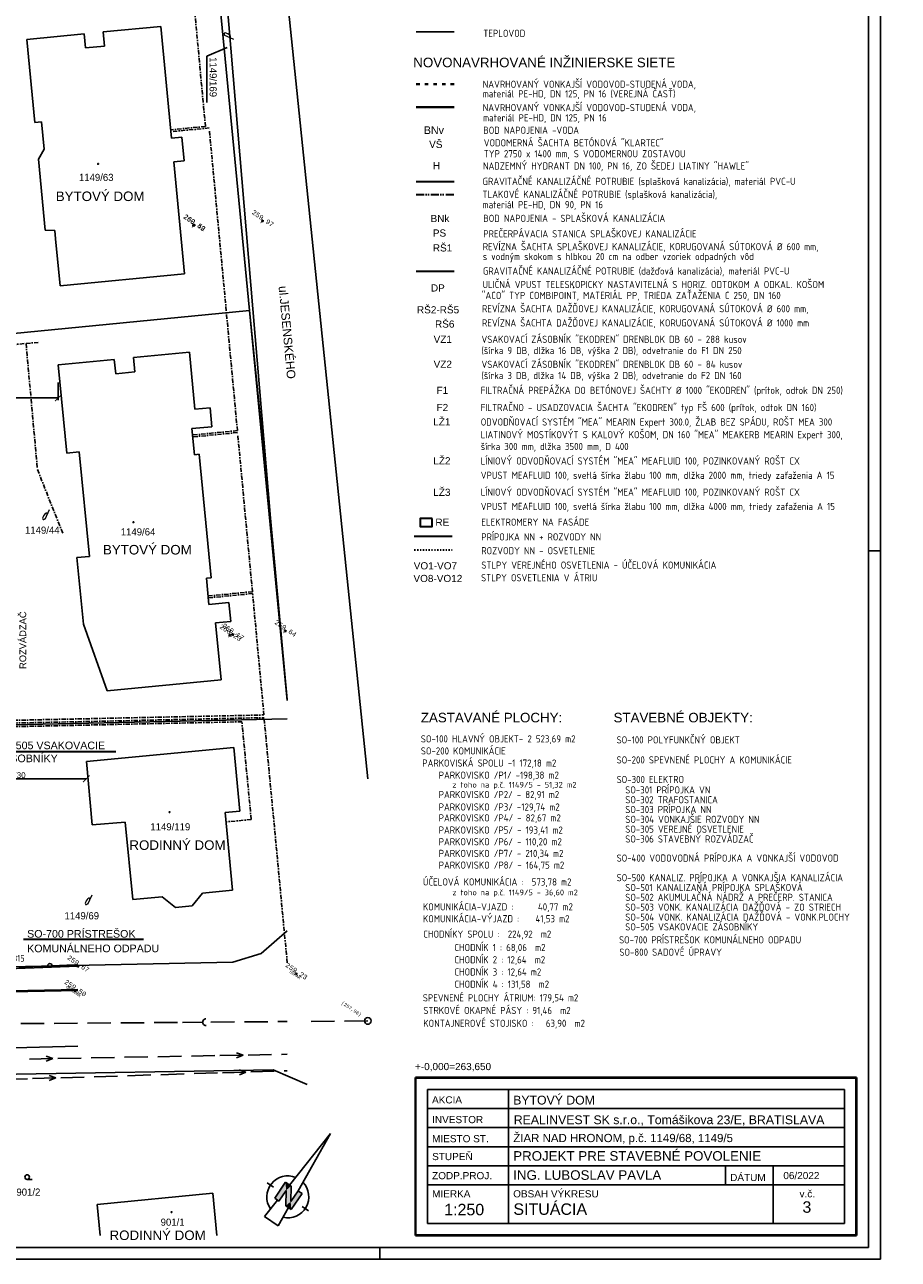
# Model space of a CAD drawing. Extents: x 4743276 to 9726129, y -4307434 to -1665362.
# Tile 117 of 121: x 4902258 to 4993869, y -1868378 to -1738982. Entities that reach past the tile are written whole.
import ezdxf
from ezdxf.enums import TextEntityAlignment as Align

# ---------------------------------------------------------------- set-up
doc = ezdxf.new("R2010")
doc.units = 0
doc.header["$MEASUREMENT"] = 0
for name, pattern in [('ACAD_ISO03W100', [30, 12, -18]), ('ACAD_ISO12W100', [22, 12, -3, 0.5, -3, 0.5, -3]), ('BODKOCIARKOVANA_3', [5.6, 3, -1.3, 0, -1.3])]:
    doc.linetypes.add(name, pattern=pattern)
doc.layers.get('0').update_dxf_attribs({"linetype": 'CONTINUOUS'})
doc.layers.get('Defpoints').update_dxf_attribs({"color": 61, "linetype": 'CONTINUOUS'})
for name, color, linetype in [('body', 7, 'CONTINUOUS'), ('KÓTY', 4, 'CONTINUOUS'), ('MÚRY', 1, 'CONTINUOUS'), ('POZEMOK', 8, 'CONTINUOUS'), ('siete', 6, 'CONTINUOUS'), ('TENKÁ', 7, 'CONTINUOUS'), ('Výšky', 64, 'CONTINUOUS'), ('ZARIADOVACIE', 144, 'CONTINUOUS')]:
    doc.layers.add(name, color=color, linetype=linetype)
doc.styles.add('ARIAL', font='arial.ttf')
doc.styles.add('MONOTXT', font='MONOTXT', dxfattribs={"height": 0.2})
doc.styles.add('ROMANS', font='ROMANS', dxfattribs={"height": 0.2})
doc.styles.get("Standard").update_dxf_attribs({"font": 'TXT', "width": 0.612})
doc.styles.add('styl1', font='arial.ttf')
doc.styles.add('Style-Arial', font='arial.ttf')
doc.styles.add('STYLE1', font='isocp.shx')
doc.dimstyles.new('STANDARD 200', dxfattribs={"dimtxt": 600, "dimasz": 700, "dimexe": 10, "dimexo": 200, "dimgap": 100, "dimtad": 1, "dimdsep": 46, "dimlunit": 6, "dimtxsty": 'Style-Arial', "dimblk": 'ARCHTICK', "dimblk1": 'OBLIQUE', "dimblk2": 'ARCHTICK', "dimcen": 2.5, "dimse1": 1, "dimse2": 1, "dimadec": 0, "dimazin": 0, "dimtfac": 1, "dimtmove": 1, "dimatfit": 3, "dimldrblk": 'OBLIQUE', "dimfxl": 1, "dimtolj": 1, "dimtzin": 0, "dimarcsym": 0})
doc.dimstyles.new('STANDARD 250', dxfattribs={"dimtxt": 700, "dimasz": 750, "dimexe": 10, "dimexo": 200, "dimgap": 100, "dimtad": 1, "dimdsep": 46, "dimlunit": 6, "dimtxsty": 'STYLE1', "dimblk1": 'OBLIQUE', "dimblk2": 'OBLIQUE', "dimsah": 1, "dimcen": 2.5, "dimse1": 1, "dimse2": 1, "dimadec": 0, "dimazin": 0, "dimtfac": 1, "dimtmove": 1, "dimatfit": 3, "dimldrblk": 'OBLIQUE', "dimfxl": 1, "dimtolj": 1, "dimtzin": 0, "dimarcsym": 0})

# ---------------------------------------------------------------- blocks, each defined once
blk = doc.blocks.new('Sev16')
for p, q in [((0, 32.01), (-2.16, 4.5)), ((0, 32.01), (0, 32.01)), ((0, 32.01), (2.16, 4.5)), ((-7.22, 0), (-10.41, 0)), ((-4.21, 4.5), (-1.41, 4.5)), ((-4.21, 4.5), (-4.21, -3.58)), ((-4.21, -3.58), (-4.21, 4.36)), ((1.38, -3.58), (-2.11, 1.85)), ((-2.11, 1.85), (-2.11, -3.61)), ((-1.41, 4.5), (2.11, -0.97)), ((2.11, -0.97), (2.11, 4.53)), ((4.21, 4.5), (2.11, 4.5)), ((4.21, -3.58), (4.21, 4.5)), ((7.22, 0), (10.41, 0)), ((-4.21, -3.58), (-2.11, -3.58)), ((-3.47, -12.25), (-2.79, -3.58)), ((4.21, -3.58), (1.38, -3.58)), ((3.47, -12.25), (2.79, -3.58)), ((-3.47, -12.25), (3.47, -12.25))]:
    blk.add_line(p, q)
for start, end in [(102.0008, 249.0363), (290.9637, 77.999)]:
    blk.add_arc((0, 0), 8.81, start, end)
for points in [[(-4.21, -3.58), (-2.11, -3.58), (-4.21, 4.5), (-2.11, 1.85)], [(-2.11, 1.85), (-1.41, 4.5), (-4.21, 4.5)], [(1.38, -3.58), (2.11, -0.97), (-2.11, 1.85), (-1.41, 4.5)], [(4.21, -3.58), (4.21, 4.5), (2.11, -0.97), (2.11, 4.5)], [(1.38, -3.58), (4.21, -3.58), (2.11, -0.97)]]:
    blk.add_solid(points)
blk = doc.blocks.new('_ArchTick')
at = {"color": 0, "linetype": 'ByBlock', "const_width": 0.15}
blk.add_lwpolyline([(-0.5, -0.5), (0.5, 0.5)], dxfattribs=at)
blk = doc.blocks.new('*D41320')
at = {"layer": 'Defpoints', "color": 0}
for p in [(4881994, -1774681), (4905774, -1775081), (4905774, -1778092)]:
    blk.add_point(p, dxfattribs=at)
at = {"layer": 'ZARIADOVACIE', "color": 0, "lineweight": -2}
blk.add_line((4881994, -1778092), (4905774, -1778092), dxfattribs=at)
at = {"layer": 'ZARIADOVACIE', "color": 0, "linetype": 'ByBlock', "lineweight": -2, "xscale": 700, "yscale": 700, "zscale": 700, "rotation": 180}
blk.add_blockref('_ArchTick', (4881994, -1778092), dxfattribs=at)
at = {"layer": 'ZARIADOVACIE', "color": 0, "linetype": 'ByBlock', "lineweight": -2, "xscale": 700, "yscale": 700, "zscale": 700}
blk.add_blockref('_ArchTick', (4905774, -1778092), dxfattribs=at)
at = {"layer": 'ZARIADOVACIE', "color": 0, "insert": (4896650, -1777574), "char_height": 600, "attachment_point": 5, "style": 'Style-Arial'}
blk.add_mtext('\\A1;23ﾠ780', dxfattribs=at)
blk = doc.blocks.new('_OBLIQUE')
at = {"color": 0, "linetype": 'ByBlock'}
blk.add_line((-0.5, -0.5), (0.5, 0.5), dxfattribs=at)
blk = doc.blocks.new('*D41321')
at = {"layer": 'Defpoints', "color": 0}
for p in [(4881994, -1815331), (4908724, -1815731), (4908724, -1818012)]:
    blk.add_point(p, dxfattribs=at)
at = {"layer": 'ZARIADOVACIE', "color": 0, "lineweight": -2}
blk.add_line((4881994, -1818012), (4908724, -1818012), dxfattribs=at)
at = {"layer": 'ZARIADOVACIE', "color": 0, "linetype": 'ByBlock', "lineweight": -2, "xscale": 700, "yscale": 700, "zscale": 700, "rotation": 180}
blk.add_blockref('_ArchTick', (4881994, -1818012), dxfattribs=at)
at = {"layer": 'ZARIADOVACIE', "color": 0, "linetype": 'ByBlock', "lineweight": -2, "xscale": 700, "yscale": 700, "zscale": 700}
blk.add_blockref('_ArchTick', (4908724, -1818012), dxfattribs=at)
at = {"layer": 'ZARIADOVACIE', "color": 0, "insert": (4900802, -1817642), "char_height": 600, "attachment_point": 5, "style": 'Style-Arial'}
blk.add_mtext('\\A1;26ﾠ730', dxfattribs=at)
blk = doc.blocks.new('*D42212')
at = {"layer": 'Defpoints', "color": 0}
for p in [(4900502, -1837126), (4899687, -1838047), (4900502, -1838047)]:
    blk.add_point(p, dxfattribs=at)
at = {"layer": 'KÓTY', "color": 0, "lineweight": -2}
blk.add_line((4899687, -1837126), (4900502, -1837126), dxfattribs=at)
at = {"layer": 'KÓTY', "color": 0, "linetype": 'ByBlock', "lineweight": -2, "xscale": 750, "yscale": 750, "zscale": 750, "rotation": 180}
blk.add_blockref('_OBLIQUE', (4899687, -1837126), dxfattribs=at)
at = {"layer": 'KÓTY', "color": 0, "linetype": 'ByBlock', "lineweight": -2, "xscale": 750, "yscale": 750, "zscale": 750}
blk.add_blockref('_OBLIQUE', (4900502, -1837126), dxfattribs=at)
at = {"layer": 'KÓTY', "color": 0, "insert": (4901630, -1836832), "char_height": 700, "attachment_point": 5, "style": 'STYLE1'}
blk.add_mtext('\\A1;815', dxfattribs=at)

msp = doc.modelspace()

# ---------------------------------------------------------------- linework, layer by layer
for q in [(4923480, -1741365.5), (4921363, -1747132)]:
    msp.add_line((4921363, -1742296.5), q)
at = {"layer": 'body', "color": 1, "linetype": 'Continuous'}
for p, q in [((4927185.779, -1759551.711), (4927046.956, -1759578.696)), ((4927185.779, -1759551.711), (4927158.794, -1759412.888)), ((4927185.779, -1759551.711), (4927324.602, -1759524.727)), ((4927185.779, -1759551.711), (4927212.763, -1759690.535)), ((4919973.556, -1759995.571), (4919834.733, -1760022.556)), ((4920010.268, -1759976.91), (4919871.445, -1760003.894)), ((4919973.556, -1759995.571), (4919946.572, -1759856.748)), ((4919973.556, -1759995.571), (4920112.379, -1759968.587)), ((4919973.556, -1759995.571), (4920000.541, -1760134.394)), ((4920010.268, -1759976.91), (4919983.283, -1759838.087)), ((4920010.268, -1759976.91), (4920149.091, -1759949.925)), ((4920010.268, -1759976.91), (4920037.252, -1760115.733)), ((4929566.57, -1802521.202), (4929539.586, -1802382.379)), ((4923784.171, -1802953.659), (4923645.347, -1802980.643)), ((4923784.171, -1802953.659), (4923757.186, -1802814.836)), ((4923784.171, -1802953.659), (4923922.994, -1802926.674)), ((4923784.171, -1802953.659), (4923811.155, -1803092.482)), ((4924081.041, -1802883.707), (4923942.217, -1802910.692)), ((4924081.041, -1802883.707), (4924054.056, -1802744.884)), ((4924081.041, -1802883.707), (4924219.864, -1802856.723)), ((4924081.041, -1802883.707), (4924108.025, -1803022.53)), ((4929566.57, -1802521.202), (4929427.747, -1802548.186)), ((4929566.57, -1802521.202), (4929705.394, -1802494.217)), ((4929566.57, -1802521.202), (4929593.555, -1802660.025)), ((4907828.576, -1837658.654), (4907689.753, -1837685.638)), ((4907828.576, -1837658.654), (4907801.592, -1837519.831)), ((4907828.576, -1837658.654), (4907967.399, -1837631.669)), ((4907828.576, -1837658.654), (4907855.561, -1837797.477)), ((4930722.062, -1838457.019), (4930583.239, -1838484.004)), ((4930722.062, -1838457.019), (4930695.078, -1838318.196)), ((4930722.062, -1838457.019), (4930860.885, -1838430.035)), ((4930722.062, -1838457.019), (4930749.047, -1838595.842)), ((4907521.334, -1840210.037), (4907382.511, -1840237.021)), ((4907521.334, -1840210.037), (4907494.35, -1840071.214)), ((4907521.334, -1840210.037), (4907660.157, -1840183.052)), ((4907521.334, -1840210.037), (4907548.319, -1840348.86))]:
    msp.add_line(p, q, dxfattribs=at)
at = {"layer": 'MÚRY', "linetype": 'Continuous'}
for p, q in [((4908503.079, -1739937.12), (4902478.581, -1740517.484)), ((4908647.593, -1741421.747), (4908503.079, -1739937.12)), ((4916520.062, -1739156.746), (4910495.564, -1739737.109)), ((4910495.564, -1739737.109), (4910642.776, -1741235.618)), ((4917652.082, -1750872.762), (4916520.062, -1739156.746)), ((4902478.581, -1740517.484), (4903321.768, -1749228.192)), ((4910642.776, -1741235.618), (4908647.593, -1741421.747)), ((4903321.768, -1749228.192), (4904021.085, -1749157.09)), ((4904021.085, -1749157.09), (4904302.408, -1752012.586)), ((4904302.408, -1752012.586), (4903703.096, -1753079.931)), ((4918748.199, -1750767.749), (4917652.082, -1750872.762)), ((4918987.126, -1753256.908), (4918748.199, -1750767.749)), ((4903703.096, -1753079.931), (4904422.772, -1760525.236)), ((4917891.009, -1753361.921), (4918987.126, -1753256.908)), ((4919031.319, -1765083.529), (4917891.009, -1753361.921)), ((4904422.772, -1760525.236), (4905432.116, -1760566.752)), ((4905432.116, -1760566.752), (4905505.137, -1761424.171)), ((4905505.137, -1761424.171), (4905994.371, -1766349.854)), ((4905994.371, -1766349.854), (4919031.319, -1765083.529)), ((4919527.676, -1773306.991), (4913652.99, -1773879.844)), ((4913652.99, -1773879.844), (4913791.912, -1775372.761)), ((4920097.246, -1779275.96), (4919527.676, -1773306.991)), ((4911657.807, -1774065.973), (4905783.12, -1774638.827)), ((4905783.12, -1774638.827), (4906681.61, -1783893.448)), ((4911805.019, -1775564.482), (4911657.807, -1774065.973)), ((4913791.912, -1775372.761), (4911805.019, -1775564.482)), ((4921695.629, -1779123.741), (4920097.246, -1779275.96)), ((4921881.758, -1781118.924), (4921695.629, -1779123.741)), ((4919794.991, -1781315.651), (4921881.758, -1781118.924)), ((4920060.318, -1784051.799), (4919794.991, -1781315.651)), ((4906681.61, -1783893.448), (4907974.777, -1783764.54)), ((4907974.777, -1783764.54), (4909038.783, -1794723.011)), ((4920562.584, -1784004.592), (4920060.318, -1784051.799)), ((4921810.02, -1796944.364), (4920562.584, -1784004.592)), ((4909038.783, -1794723.011), (4907742.917, -1794838.037)), ((4907742.917, -1794838.037), (4908420.783, -1801808.84)), ((4921316.044, -1796997.163), (4921810.02, -1796944.364)), ((4921581.371, -1799733.31), (4921316.044, -1796997.163)), ((4923673.73, -1799528.292), (4921581.371, -1799733.31)), ((4923859.859, -1801523.475), (4923673.73, -1799528.292)), ((4908420.783, -1801808.84), (4910904.096, -1808803.278)), ((4922275.358, -1801672.996), (4923859.859, -1801523.475)), ((4922853.218, -1807647.557), (4922275.358, -1801672.996)), ((4910904.096, -1808803.278), (4922853.218, -1807647.557)), ((4924176.595, -1814752.208), (4908728.385, -1816213.506)), ((4924806.279, -1821401.02), (4924176.595, -1814752.208)), ((4908728.385, -1816213.506), (4909349.778, -1822856.725)), ((4923285.598, -1821545.339), (4924806.279, -1821401.02)), ((4924051.505, -1829673.185), (4923285.598, -1821545.339)), ((4909349.778, -1822856.725), (4912796.036, -1822575.825)), ((4912796.036, -1822575.825), (4913609.377, -1830651.231)), ((4913609.377, -1830651.231), (4916667.321, -1830373.777)), ((4916667.321, -1830373.777), (4918073.011, -1831490.798)), ((4919807.324, -1831333.767), (4920901.782, -1829997.293)), ((4920901.782, -1829997.293), (4924051.505, -1829673.185)), ((4918073.011, -1831490.798), (4919807.324, -1831333.767)), ((4921985.345, -1861438.474), (4909844.57, -1862645.856)), ((4922418.483, -1865877.5), (4921985.345, -1861438.474)), ((4909844.57, -1862645.856), (4910177.476, -1865877.5))]:
    msp.add_line(p, q, dxfattribs=at)
at = {"layer": 'POZEMOK', "linetype": 'Continuous'}
for p, q in [((4928368.193, -1722377.5), (4938233.5, -1818028.718)), ((4925830.63, -1768933.929), (4922457.881, -1734091.096)), ((4925830.63, -1768933.929), (4922457.881, -1734091.096)), ((4923234.9, -1734012.093), (4928048.112, -1790718.225)), ((4923234.9, -1734012.093), (4928048.112, -1790718.225)), ((4894392.604, -1771997.817), (4925830.63, -1768933.929)), ((4929792.5, -1809810.346), (4925830.63, -1768933.929)), ((4928048.112, -1790718.225), (4925830.63, -1768933.929)), ((4928048.112, -1790718.225), (4929792.5, -1809704.863)), ((4928048.112, -1790718.225), (4929792.5, -1809704.863)), ((4921810.02, -1796944.364), (4921316.044, -1796997.163)), ((4898242.785, -1812409.73), (4929792.5, -1811733.91)), ((4898242.785, -1812409.73), (4929792.5, -1811733.91)), ((4929792.5, -1833962.967), (4927066.41, -1836326.579)), ((4927066.41, -1836326.579), (4929792.5, -1833962.967)), ((4924082.657, -1837245.122), (4900676.958, -1837717.597)), ((4900676.958, -1837717.597), (4924082.657, -1837245.122)), ((4927066.41, -1836326.579), (4924082.657, -1837245.122)), ((4924082.657, -1837245.122), (4927066.41, -1836326.579)), ((4890577.573, -1849167.615), (4928320.64, -1848523.079)), ((4890577.573, -1849167.615), (4928320.64, -1848523.079)), ((4928320.64, -1848523.079), (4931893.076, -1850040.116))]:
    msp.add_line(p, q, dxfattribs=at)
at = {"layer": 'siete', "linetype": 'BODKOCIARKOVANA_3', "lineweight": 25, "ltscale": 150}
for p, q in [((4921213.195, -1749644.202), (4920026.461, -1736923.157)), ((4921213.195, -1749644.202), (4917567.619, -1750001.411)), ((4921605.068, -1749806.763), (4917587.123, -1750200.458)), ((4924564.44, -1781529.38), (4921605.068, -1749806.763)), ((4924564.44, -1781529.38), (4919860.412, -1781990.3)), ((4924583.017, -1781728.518), (4919879.915, -1782189.347)), ((4926138.727, -1798404.745), (4924583.017, -1781728.518)), ((4926138.727, -1798404.745), (4921496.446, -1798859.615)), ((4926158.23, -1798603.792), (4921515.949, -1799058.662)), ((4927344.964, -1811324.838), (4926158.23, -1798603.792)), ((4897720.381, -1811959.421), (4927344.964, -1811324.838)), ((4897720.381, -1812248.421), (4927358.666, -1811613.544)), ((4897720.381, -1812623.921), (4925038.547, -1812038.743)), ((4926009.5, -1822291), (4925038.547, -1812038.743)), ((4929792.5, -1837312.32), (4927358.666, -1811613.544)), ((4926009.5, -1822291), (4923379.219, -1822538.858))]:
    msp.add_line(p, q, dxfattribs=at)
at = {"layer": 'siete', "color": 40, "linetype": 'Continuous'}
msp.add_line((4943322.978, -1739717.7), (4947300.396, -1739717.7), dxfattribs=at)
at = {"layer": 'siete', "color": 5, "linetype": 'ACAD_ISO03W100', "lineweight": 40, "ltscale": 30}
msp.add_line((4943322.978, -1745209.574), (4947300.396, -1745209.574), dxfattribs=at)
at = {"layer": 'siete', "color": 5, "lineweight": 40, "ltscale": 50}
msp.add_line((4943322.978, -1747631.574), (4947300.396, -1747631.574), dxfattribs=at)
at = {"layer": 'siete', "color": 47, "lineweight": 35, "ltscale": 0.25}
msp.add_line((4943322.978, -1755418.536), (4947300.396, -1755418.536), dxfattribs=at)
at = {"layer": 'siete', "color": 47, "linetype": 'ACAD_ISO12W100', "lineweight": 35, "ltscale": 70}
msp.add_line((4943322.978, -1756777.536), (4947300.396, -1756777.536), dxfattribs=at)
at = {"layer": 'siete', "color": 55, "lineweight": 35, "ltscale": 0.8}
msp.add_line((4943322.978, -1764812.707), (4947300.396, -1764812.707), dxfattribs=at)
at = {"layer": 'siete', "color": 110, "linetype": 'BODKOCIARKOVANA_3', "lineweight": 25, "ltscale": 150}
for p, q in [((4893385.104, -1773214.317), (4902402.104, -1772389.817)), ((4902402.104, -1772389.817), (4903747.104, -1772287.817)), ((4902402.104, -1772389.817), (4903594.604, -1785615.817)), ((4903594.604, -1785615.817), (4906294.604, -1792385.317))]:
    msp.add_line(p, q, dxfattribs=at)
at = {"layer": 'siete', "lineweight": 35}
msp.add_line((4943116.978, -1792578.382), (4947094.396, -1792578.382), dxfattribs=at)
at = {"layer": 'siete', "linetype": 'ACAD_ISO03W100', "lineweight": 35, "ltscale": 10}
msp.add_line((4943116.978, -1794024.553), (4947094.396, -1794024.553), dxfattribs=at)
at = {"layer": 'siete', "color": 47, "linetype": 'Continuous'}
for p, q in [((4904295.336, -1843662.287), (4901845.369, -1843680.375)), ((4907795.141, -1843634.623), (4905345.443, -1843654.099)), ((4911294.945, -1843606.959), (4908845.248, -1843626.436)), ((4914794.749, -1843579.296), (4912345.052, -1843598.772)), ((4918295.383, -1843552.191), (4915844.856, -1843571.108)), ((4920919.822, -1843531.164), (4918820.436, -1843548.098)), ((4924244.884, -1843505.051), (4921795.187, -1843524.528)), ((4927744.13, -1843478.216), (4925294.992, -1843496.864)), ((4929792.5, -1843462.323), (4928794.237, -1843470.029)), ((4934744.567, -1843423.448), (4932294.041, -1843442.366)), ((4938244.372, -1843395.785), (4935794.675, -1843415.261))]:
    msp.add_line(p, q, dxfattribs=at)
at = {"layer": 'siete', "color": 5, "linetype": 'Continuous'}
for p, q in [((4902764.716, -1847387.194), (4905214.55, -1847342.479)), ((4905214.55, -1847342.479), (4904509.757, -1847092.653)), ((4905214.55, -1847342.479), (4904518.845, -1847617.457)), ((4905739.912, -1847332.563), (4908188.917, -1847287.289)), ((4909239.083, -1847268.285), (4911688.916, -1847223.57)), ((4912738.253, -1847204.007), (4915188.087, -1847159.292)), ((4916237.423, -1847139.729), (4918687.257, -1847095.014)), ((4919737.423, -1847076.01), (4922186.427, -1847030.736)), ((4922711.231, -1847021.649), (4925161.064, -1846976.934)), ((4925161.064, -1846976.934), (4924456.272, -1846727.108)), ((4925161.064, -1846976.934), (4924466.189, -1847252.471)), ((4925686.427, -1846967.018), (4928135.432, -1846921.744)), ((4929185.597, -1846902.74), (4929792.5, -1846891.662)), ((4916538.125, -1849027.641), (4918986.187, -1848951.576)), ((4920035.871, -1848918.979), (4922484.762, -1848843.473)), ((4923009.604, -1848827.174), (4925458.495, -1848751.668)), ((4925458.495, -1848751.668), (4924751.157, -1848510.981)), ((4925458.495, -1848751.668), (4924767.456, -1849035.824)), ((4925983.338, -1848735.37), (4928432.228, -1848659.863)), ((4929481.354, -1848628.096), (4929792.5, -1848618.502)), ((4900095.492, -1849534.731), (4902544.383, -1849459.224)), ((4903069.225, -1849442.926), (4905518.116, -1849367.42)), ((4905518.116, -1849367.42), (4904810.778, -1849126.733)), ((4905518.116, -1849367.42), (4904826.247, -1849651.016)), ((4906042.958, -1849351.121), (4908491.849, -1849275.615)), ((4909540.974, -1849243.847), (4911989.865, -1849168.341)), ((4913039.549, -1849135.744), (4915488.44, -1849060.238))]:
    msp.add_line(p, q, dxfattribs=at)
at = {"layer": 'siete', "color": 6, "lineweight": 35, "ltscale": 0.25}
msp.add_lwpolyline([(4945004.226, -1790723.033), (4943744.199, -1790723.033), (4943744.199, -1791571.071), (4945004.226, -1791571.071)], close=True, dxfattribs=at)
at = {"layer": 'siete', "color": 47, "linetype": 'Continuous'}
msp.add_circle((4938244.372, -1843395.785), 350, dxfattribs=at)
msp.add_arc((4921269.893, -1843528.793), 350, 90.44894723, 270.44894724, dxfattribs=at)
at = {"layer": 'TENKÁ', "ltscale": 0.25}
for p, q in [((4991983.5, -1665362.5), (4991983.5, -1868377.5)), ((4990733.5, -1666612.5), (4990733.5, -1867127.5)), ((4959879.817, -1766476.5), (4959765.817, -1766547)), ((4990733.5, -1794127.5), (4991983.5, -1794127.5)), ((4944483.5, -1864627.5), (4944483.5, -1850577.5)), ((4988233.5, -1850577.5), (4944483.5, -1850577.5)), ((4952983.5, -1864627.5), (4952983.5, -1850577.5)), ((4988233.5, -1864627.5), (4988233.5, -1850577.5)), ((4988233.5, -1852577.5), (4944483.5, -1852577.5)), ((4988233.5, -1854577.5), (4944483.5, -1854577.5)), ((4988233.5, -1856577.5), (4944483.5, -1856577.5)), ((4988233.5, -1856577.5), (4944483.5, -1856577.5)), ((4988233.5, -1858577.5), (4944483.5, -1858577.5)), ((4988233.5, -1858577.5), (4944483.5, -1858577.5)), ((4975733.5, -1860577.5), (4975733.5, -1858577.5)), ((4980733.5, -1864627.5), (4980733.5, -1858577.5)), ((4902515.226, -1859998.901), (4903055.226, -1859998.901)), ((4988233.5, -1860577.5), (4944483.5, -1860577.5)), ((4988233.5, -1864627.5), (4944483.5, -1864627.5)), ((4990733.5, -1867127.5), (4744526.5, -1867127.5)), ((4939483.5, -1867127.5), (4939483.5, -1868377.5)), ((4939483.5, -1867127.5), (4939483.5, -1868377.5)), ((4991983.5, -1868377.5), (4743276.5, -1868377.5))]:
    msp.add_line(p, q, dxfattribs=at)
at = {"layer": 'TENKÁ', "color": 30, "lineweight": 35, "ltscale": 0.25}
for p, q in [((4899208.5, -1815171.5), (4911808.5, -1815171.5)), ((4902121, -1834827.5), (4914715.58, -1834827.5))]:
    msp.add_line(p, q, dxfattribs=at)
at = {"layer": 'TENKÁ', "color": 7, "linetype": 'Continuous'}
for p, q in [((4901660.235, -1837758.417), (4903163.809, -1837700.263)), ((4903163.809, -1837700.263), (4904667.942, -1837641.279)), ((4904667.942, -1837641.279), (4905157.019, -1837622.569)), ((4905157.019, -1837622.569), (4906661.152, -1837563.585)), ((4906661.152, -1837563.585), (4907822.955, -1837518.56)), ((4900852.031, -1840244.843), (4907828.576, -1840103.805)), ((4900854.121, -1840344.821), (4907828.576, -1840203.826))]:
    msp.add_line(p, q, dxfattribs=at)
at = {"layer": 'TENKÁ', "lineweight": 40, "ltscale": 0.25}
for p, q in [((4943233.5, -1849327.5), (4943233.5, -1865877.5)), ((4989483.5, -1849327.5), (4943233.5, -1849327.5)), ((4989483.5, -1849337.5), (4943233.5, -1849337.5)), ((4989483.5, -1849347.5), (4943233.5, -1849347.5)), ((4943243.5, -1849327.5), (4943243.5, -1865877.5)), ((4943253.5, -1849327.5), (4943253.5, -1865877.5)), ((4989463.5, -1849327.5), (4989463.5, -1865877.5)), ((4989473.5, -1849327.5), (4989473.5, -1865877.5)), ((4989483.5, -1849327.5), (4989483.5, -1865877.5)), ((4989483.5, -1865857.5), (4943233.5, -1865857.5)), ((4989483.5, -1865867.5), (4943233.5, -1865867.5)), ((4989483.5, -1865877.5), (4943233.5, -1865877.5))]:
    msp.add_line(p, q, dxfattribs=at)
at = {"layer": 'TENKÁ', "color": 7, "linetype": 'Continuous', "flags": 128}
msp.add_lwpolyline([(4897996.431, -1812472.744), (4899322.632, -1824746.737), (4900502.665, -1837943.807), (4907828.576, -1837658.654)], dxfattribs=at)
at = {"layer": 'TENKÁ', "color": 7, "linetype": 'Continuous'}
msp.add_lwpolyline([(4907828.576, -1846023.602), (4890427.831, -1846496.162), (4878251.871, -1846722.074), (4865367.282, -1846997.128), (4855292.021, -1847168.393), (4851858.34, -1847561.132), (4850110.589, -1848124.417), (4847122.5, -1850137.065), (4846112.302, -1851550.301), (4844710.103, -1854145.962)], dxfattribs=at)
at = {"layer": 'TENKÁ', "ltscale": 0.25}
for centre, radius in [((4909950.55, -1753570.459), 50), ((4909950.55, -1753570.459), 50), ((4913665.55, -1791128.459), 50), ((4913665.55, -1791128.459), 50), ((4917459.55, -1821501.959), 50), ((4917459.55, -1821501.959), 50), ((4902515.226, -1859758.901), 240), ((4917668.05, -1863433.959), 50), ((4917668.05, -1863433.959), 50)]:
    msp.add_circle(centre, radius, dxfattribs=at)
at = {"layer": 'TENKÁ', "color": 7, "linetype": 'Continuous'}
msp.add_arc((4904912.404, -1837632.057), 245, 2.22904997, 182.22905002, dxfattribs=at)
msp.add_solid([(4907819.35, -1837518.54), (4907822.955, -1837518.56), (4907824.971, -1837658.634), (4907828.576, -1837658.654)], dxfattribs=at)
at = {"layer": 'ZARIADOVACIE', "color": 7}
msp.add_line((4905773.799, -1778333.5), (4905773.799, -1776497), dxfattribs=at)

# ---------------------------------------------------------------- block references
at = {"layer": 'TENKÁ', "ltscale": 0.25, "xscale": 250.00000000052, "yscale": 250.0000000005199, "zscale": 250.0000000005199, "rotation": 325.927229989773}
msp.add_blockref('Sev16', (4929848.704, -1861831.331), dxfattribs=at)

# ---------------------------------------------------------------- texts
at = {"color": 2, "linetype": 'Continuous', "style": 'MONOTXT'}
for s, p in [('V', (4927172.514, -1759542.764)), ('V', (4919960.292, -1759986.624)), ('V', (4919997.003, -1759967.963)), ('V', (4929553.306, -1802512.255)), ('V', (4923770.906, -1802944.712)), ('V', (4924067.776, -1802874.76)), ('SUPAK', (4930695.533, -1838439.125)), ('OBRUBNK', (4907466.618, -1840173.13))]:
    msp.add_text(s, height=300, rotation=326, dxfattribs=at).set_placement(p, align=Align.TOP_CENTER)
at = {"layer": 'MÚRY', "color": 0, "ltscale": 0.25, "style": 'Style-Arial'}
for s, p in [('NOVONAVRHOVANÉ INŽINIERSKE SIETE', (4943006.814, -1743441.401)), ('ZASTAVANÉ PLOCHY:', (4943800.491, -1812102.268)), ('STAVEBNÉ OBJEKTY:', (4964007.991, -1812102.268))]:
    msp.add_text(s, height=1000, dxfattribs=at).set_placement(p)
at = {"layer": 'siete', "color": 5, "lineweight": 35, "ltscale": 0.25}
for s, height, style, p in [('BNv', 800, 'styl1', (4944112.381, -1750437.494)), ('VŠ ', 750, 'Style-Arial', (4944668.752, -1751898.371)), ('H', 750, 'Style-Arial', (4945057.749, -1754134.947))]:
    msp.add_text(s, height=height, dxfattribs=dict(at, style=style)).set_placement(p)
at = {"layer": 'siete', "color": 47, "lineweight": 35, "ltscale": 0.25, "style": 'Style-Arial'}
for s, p in [('BNk', (4944816.381, -1759670.494)), ('PS', (4945057.749, -1761190.447)), ('RŠ1', (4945057.749, -1762751.947))]:
    msp.add_text(s, height=750, dxfattribs=at).set_placement(p)
at = {"layer": 'siete', "color": 55, "lineweight": 35, "ltscale": 0.25, "style": 'Style-Arial'}
for s, p in [('DP', (4944852.597, -1766947.204)), ('RŠ2-RŠ5', (4943392.771, -1769237.33)), ('RŠ6', (4945285.771, -1770728.83)), ('VZ1', (4945140.749, -1772326.215)), ('VZ2', (4945140.749, -1774939.715)), ('F1', (4945446.249, -1777676.215)), ('F2', (4945446.249, -1779476.215)), ('LŽ1', (4945100.62, -1780973.588)), ('LŽ2', (4945106.12, -1785063.088)), ('LŽ3', (4945100.62, -1788363.088))]:
    msp.add_text(s, height=750, dxfattribs=at).set_placement(p)
at = {"layer": 'siete', "lineweight": 35, "ltscale": 0.25, "style": 'Style-Arial'}
for s, p in [('RE', (4945327.667, -1791504.32)), ('VO1-VO7', (4943054.667, -1796067.82)), ('VO8-VO12', (4943024.167, -1797395.32))]:
    msp.add_text(s, height=750, dxfattribs=at).set_placement(p)
at = {"layer": 'TENKÁ', "linetype": 'Continuous', "style": 'ROMANS', "oblique": 25.5, "width": 0.612}
msp.add_text('d', height=1000, rotation=270, dxfattribs=at).set_placement((4923179.482, -1739675.334))
at = {"layer": 'TENKÁ', "ltscale": 0.25, "style": 'STYLE1'}
for s, height, p in [('TEPLOVOD', 750, (4950349.127, -1740260.909)), ('NAVRHOVANÝ VONKAJŠÍ VODOVOD-STUDENÁ VODA,', 750, (4950291.434, -1745598.783)), ('materiál PE-HD, DN 125, PN 16 (VEREJNÁ ČASŤ)', 750, (4950291.434, -1746598.783)), ('NAVRHOVANÝ VONKAJŠÍ VODOVOD-STUDENÁ VODA,', 750, (4950291.434, -1748046.783)), ('materiál PE-HD, DN 125, PN 16', 750, (4950324.65, -1749115.55)), ('BOD NAPOJENIA -VODA', 750, (4950349.127, -1750420.871)), ('VODOMERNÁ ŠACHTA BETÓNOVÁ "KLARTEC" ', 750, (4950395.15, -1751736.255)), ('NADZEMNÝ HYDRANT DN 100, PN 16, ZO ŠEDEJ LIATINY "HAWLE"', 750, (4950318.65, -1754164.33)), ('TYP 2750 x 1400 mm, S VODOMERNOU ZOSTAVOU', 750, (4950395.15, -1752881.755)), ('GRAVITAČNÉ KANALIZÁČNÉ POTRUBIE (splašková kanalizácia), materiál PVC-U', 750, (4950270.934, -1755777.498)), ('TLAKOVÉ KANALIZÁČNÉ POTRUBIE (splašková kanalizácia), ', 750, (4950270.934, -1757136.498)), ('materiál PE-HD, DN 90, PN 16', 750, (4950270.934, -1758219.498)), ('BOD NAPOJENIA - SPLAŠKOVÁ KANALIZÁCIA', 750, (4950349.127, -1759653.871)), ('PREČERPÁVACIA STANICA SPLAŠKOVEJ KANALIZÁCIE', 750, (4950349.127, -1761270.498)), ('REVÍZNA ŠACHTA SPLAŠKOVEJ KANALIZÁCIE, KORUGOVANÁ SÚTOKOVÁ %%C 600 mm,', 750, (4950293.65, -1762620.381)), ('s vodným skokom s hlbkou 20 cm na odber vzoriek odpadných vôd', 750, (4950293.65, -1763656.381)), ('GRAVITAČNÉ KANALIZÁČNÉ POTRUBIE (dažďová kanalizácia), materiál PVC-U', 750, (4950307.934, -1765171.669)), ('ULIČNÁ VPUST TELESKOPICKY NASTAVITELNÁ S HORIZ. ODTOKOM A ODKAL. KOŠOM', 750, (4950265.15, -1766588.468)), ('"ACO" TYP COMBIPOINT, MATERIÁL PP, TRIEDA ZAŤAŽENIA C 250, DN 160', 750, (4950187.15, -1767730.468)), ('REVÍZNA ŠACHTA DAŽĎOVEJ KANALIZÁCIE, KORUGOVANÁ SÚTOKOVÁ %%C 600 mm,', 750, (4950214.65, -1769123.381)), ('REVÍZNA ŠACHTA DAŽĎOVEJ KANALIZÁCIE, KORUGOVANÁ SÚTOKOVÁ %%C 1000 mm', 750, (4950214.65, -1770614.881)), ('VSAKOVACÍ ZÁSOBNÍK "EKODREN" DRENBLOK DB 60 - 288 kusov', 750, (4950159.65, -1772331.468)), ('(šírka 9 DB, dlžka 16 DB, výška 2 DB), odvetranie do F1 DN 250', 750, (4950159.65, -1773509.468)), ('VSAKOVACÍ ZÁSOBNÍK "EKODREN" DRENBLOK DB 60 - 84 kusov', 750, (4950159.65, -1774951.968)), ('(šírka 3 DB, dlžka 14 DB, výška 2 DB), odvetranie do F2 DN 160', 750, (4950159.65, -1776129.968)), ('FILTRAČNÁ PREPÁŽKA DO BETÓNOVEJ ŠACHTY %%C 1000 "EKODREN" (prítok, odtok DN 250)', 750, (4950083.15, -1777681.468)), ('FILTRAČNO - USADZOVACIA ŠACHTA "EKODREN" typ FŠ 600 (prítok, odtok DN 160)', 750, (4950083.15, -1779481.468)), ('ODVODŇOVACÍ SYSTÉM "MEA" MEARIN Expert 300.0, ŽLAB BEZ SPÁDU, ROŠT MEA 300 ', 750, (4950083.15, -1780997.617)), ('LIATINOVÝ MOSTÍKOVÝT S KALOVÝ KOŠOM, DN 160 "MEA" MEAKERB MEARIN Expert 300, ', 750, (4950083.15, -1782325.617)), ('šírka 300 mm, dlžka 3500 mm, D 400', 750, (4950083.15, -1783561.617)), ('LÍNIOVÝ ODVODŇOVACÍ SYSTÉM "MEA" MEAFLUID 100, POZINKOVANÝ ROŠT CX', 750, (4950083.15, -1785083.617)), ('VPUST MEAFLUID 100, svetlá šírka žlabu 100 mm, dlžka 2000 mm, triedy zaťaženia A 15', 750, (4950083.15, -1786583.617)), ('LÍNIOVÝ ODVODŇOVACÍ SYSTÉM "MEA" MEAFLUID 100, POZINKOVANÝ ROŠT CX', 750, (4950083.15, -1788345.245)), ('VPUST MEAFLUID 100, svetlá šírka žlabu 100 mm, dlžka 4000 mm, triedy zaťaženia A 15', 750, (4950083.15, -1789845.245)), ('ELEKTROMERY NA FASÁDE', 750, (4950143.127, -1791490.733)), ('PRÍPOJKA NN + ROZVODY NN', 750, (4950143.127, -1793040.672)), ('ROZVODY NN - OSVETLENIE', 750, (4950143.127, -1794486.843)), ('STLPY VEREJNÉHO OSVETLENIA - ÚČELOVÁ KOMUNIKÁCIA ', 750, (4950143.127, -1795992.343)), ('STLPY OSVETLENIA V ÁTRIU', 750, (4950112.627, -1797319.843)), ('SO-100 HLAVNÝ OBJEKT- 2 523,69 m2', 750, (4943800.491, -1814212.435)), ('SO-100 POLYFUNKČNÝ OBJEKT', 750, (4964328.991, -1814313.435)), ('SO-200 KOMUNIKÁCIE', 750, (4943800.491, -1815472.935)), ('PARKOVISKÁ SPOLU -1 172,18 m2', 750, (4943954.991, -1816741.792)), ('SO-200 SPEVNENÉ PLOCHY A KOMUNIKÁCIE', 750, (4964328.991, -1816415.435)), ('PARKOVISKO /P1/ -198,38 m2', 750, (4945673.991, -1818008.292)), ('SO-300 ELEKTRO', 750, (4964328.991, -1818460.935)), ('PARKOVISKO /P2/ - 82,91 m2', 750, (4945673.991, -1820046.094)), ('z toho na p.č. 1149/5 - 51,32 m2', 600, (4947103.491, -1818941.51)), ('SO-301 PRÍPOJKA VN', 750, (4965235.991, -1819556.935)), ('PARKOVISKO /P3/ -129,74 m2', 750, (4945673.991, -1821346.722)), ('SO-302 TRAFOSTANICA', 750, (4965235.991, -1820585.435)), ('PARKOVISKO /P4/ - 82,67 m2', 750, (4945673.991, -1822492.124)), ('SO-303 PRÍPOJKA NN', 750, (4965235.991, -1821613.935)), ('SO-304 VONKAJŠIE ROZVODY NN', 750, (4965235.991, -1822642.435)), ('PARKOVISKO /P5/ - 193,41 m2', 750, (4945673.991, -1823762.01)), ('SO-305 VEREJNÉ OSVETLENIE', 750, (4965235.991, -1823670.935)), ('PARKOVISKO /P6/ - 110,20 m2', 750, (4945673.991, -1824986.51)), ('SO-306 STAVEBNÝ ROZVÁDZAČ', 750, (4965235.991, -1824699.435)), ('PARKOVISKO /P7/ - 210,34 m2', 750, (4945673.991, -1826211.01)), ('SO-400 VODOVODNÁ PRÍPOJKA A VONKAJŠÍ VODOVOD', 750, (4964328.991, -1826700.435)), ('PARKOVISKO /P8/ - 164,75 m2', 750, (4945673.991, -1827435.51)), ('ÚČELOVÁ KOMUNIKÁCIA :  573,78 m2', 750, (4944023.991, -1829204.026)), ('SO-500 KANALIZ. PRÍPOJKA A VONKAJŠIA KANALIZÁCIA', 750, (4964328.991, -1828757.435)), ('z toho na p.č. 1149/5 - 36,60 m2', 600, (4947103.491, -1830227.51)), ('SO-501 KANALIZAŇÁ PRÍPOJKA SPLAŠKOVÁ', 750, (4965235.991, -1829785.935)), ('KOMUNIKÁCIA-VJAZD :      40,77 m2', 750, (4944023.991, -1831811.526)), ('SO-502 AKUMULAČNÁ NÁDRŽ A PREČERP. STANICA ', 750, (4965235.991, -1830814.435)), ('SO-503 VONK. KANALIZÁCIA DAŽĎOVÁ - ZO STRIECH', 750, (4965235.991, -1831842.935)), ('KOMUNIKÁCIA-VÝJAZD :    41,53 m2', 750, (4944023.991, -1833058.526)), ('SO-504 VONK. KANALIZÁCIA DAŽĎOVÁ - VONK.PLOCHY', 750, (4965235.991, -1832887.435)), ('SO-505 VSAKOVACIE ZÁSOBNÍKY', 750, (4965235.991, -1833915.935)), ('CHODNÍKY SPOLU :  224,92  m2', 750, (4944060.991, -1834670.068)), ('SO-700 PRÍSTREŠOK KOMUNÁLNEHO ODPADU', 750, (4964582.491, -1835272.935)), ('CHODNÍK 1 : 68,06  m2', 750, (4947322.991, -1836071.292)), ('SO-800 SADOVÉ ÚPRAVY', 750, (4964618.991, -1836563.435)), ('CHODNÍK 2 : 12,64  m2', 750, (4947322.991, -1837354.292)), ('CHODNÍK 3 : 12,64 m2', 750, (4947322.991, -1838637.292)), ('CHODNÍK 4 : 131,58  m2', 750, (4947322.991, -1839920.292)), ('SPEVNENÉ PLOCHY ÁTRIUM: 179,54 m2', 750, (4944011.491, -1841345.792)), ('STRKOVÉ OKAPNÉ PÁSY : 91,46  m2', 750, (4944060.991, -1842670.392)), ('KONTAJNEROVÉ STOJISKO :   63,90  m2', 750, (4944060.991, -1844019.892))]:
    msp.add_text(s, height=height, dxfattribs=at).set_placement(p)
at = {"layer": 'TENKÁ', "ltscale": 0.25}
msp.add_text('1149/169', height=750, rotation=270, dxfattribs=at).set_placement((4921648.114, -1742381.372))
for s, p in [('1149/63', (4907947.249, -1755362.268)), ('1149/44', (4902289.956, -1792333.882)), ('1149/64', (4912334.164, -1792509.607)), ('1149/64', (4912334.164, -1792509.607)), ('1149/119', (4915437.995, -1823424.774)), ('1149/119', (4915437.995, -1823424.774)), ('1149/69', (4906430.176, -1832747.707)), ('1149/69', (4906430.176, -1832747.707)), ('901/2', (4901389.529, -1861707.788)), ('901/1', (4916514.954, -1864858.861))]:
    msp.add_text(s, height=750, dxfattribs=at).set_placement(p)
at = {"layer": 'TENKÁ', "style": 'Style-Arial'}
for s, p in [('BYTOVÝ DOM', (4910172.418, -1756465.665)), ('BYTOVÝ DOM', (4915121.418, -1793507.665)), ('RODINNÝ DOM', (4918282.418, -1824465.665)), ('RODINNÝ DOM', (4916200.418, -1865358.665))]:
    msp.add_text(s, height=1000, dxfattribs=at).set_placement(p, align=Align.TOP_CENTER)
msp.add_text('ul.JESENSKÉHO', height=900, rotation=275.27077599, dxfattribs=at).set_placement((4930228.609, -1771189.335), align=Align.TOP_CENTER)
at = {"layer": 'TENKÁ', "linetype": 'Continuous', "style": 'ROMANS', "oblique": 25.5, "width": 0.612}
for p in [(4903969.334, -1790836.518), (4908440.834, -1831202.518)]:
    msp.add_text('d', height=1000, dxfattribs=at).set_placement(p)
at = {"layer": 'TENKÁ', "color": 30, "lineweight": 35, "ltscale": 0.25, "style": 'Style-Arial'}
msp.add_text('ROZVÁDZAČ', height=700, rotation=90, dxfattribs=at).set_placement((4901974.184, -1803488.472), align=Align.MIDDLE)
at = {"layer": 'TENKÁ', "color": 30, "lineweight": 35, "ltscale": 0.25, "style": 'styl1'}
for s, p in [('SO-505 VSAKOVACIE', (4899327.745, -1814918.067)), ('ZÁSOBNÍKY', (4899327.745, -1816278.567)), ('SO-700 PRÍSTREŠOK ', (4902514.491, -1834665.435)), ('KOMUNÁLNEHO ODPADU', (4902514.491, -1836196.435))]:
    msp.add_text(s, height=800, dxfattribs=at).set_placement(p)
at = {"layer": 'TENKÁ', "lineweight": 40, "ltscale": 0.25, "style": 'ARIAL'}
for s, height, p in [('+-0,000=263,650', 750, (4943187.855, -1848550.208)), ('AKCIA', 750, (4944974.355, -1852041.708)), ('BYTOVÝ DOM', 920, (4953483.5, -1852155.081)), ('INVESTOR', 750, (4944983.5, -1854108.189)), ('REALINVEST SK s.r.o., Tomášikova 23/E, BRATISLAVA', 920, (4953549.209, -1854213.978)), ('MIESTO ST.', 750, (4944983.5, -1856108.189)), ('ŽIAR NAD HRONOM, p.č. 1149/68, 1149/5', 860, (4953495.626, -1856094.524)), ('PROJEKT PRE STAVEBNÉ POVOLENIE', 1000, (4953483.509, -1858040.558)), ('STUPEŇ', 750, (4944983.5, -1857983.189)), ('ZODP.PROJ.', 750, (4944983.5, -1859983.189)), ('ING. LUBOSLAV PAVLA', 1000, (4953485.007, -1860046.946)), ('DÁTUM     ', 750, (4976233.5, -1860177.5)), ('06/2022', 750, (4981809.998, -1859973.784)), ('MIERKA             ', 750, (4944983.5, -1861888.044)), ('OBSAH VÝKRESU', 750, (4953483.5, -1861888.044)), ('v.č.', 750, (4983510.494, -1861888.044)), ('1:250', 1200, (4946245.886, -1863763.181)), ('SITUÁCIA', 1200, (4953505.178, -1863717.569)), ('3', 1200, (4983814.438, -1863498.778))]:
    msp.add_text(s, height=height, dxfattribs=at).set_placement(p)
at = {"layer": 'Výšky', "linetype": 'Continuous', "style": 'MONOTXT'}
for s, p in [('260.49', (4919906.404, -1759950.277)), ('260.52', (4919941.458, -1759930.497)), ('259.97', (4927097.901, -1759492.437)), ('260.23', (4923715.36, -1802907.246)), ('260.17', (4923982.385, -1802817.163)), ('259.64', (4929479.522, -1802462.487)), ('259.67', (4907749.818, -1837605.531)), ('259.23', (4930624.236, -1838391.034)), ('259.50', (4907442.576, -1840156.914))]:
    msp.add_text(s, height=500, rotation=326, dxfattribs=at).set_placement(p, align=Align.CENTER)
msp.add_text('(257,96)', height=350, rotation=326, dxfattribs=at).set_placement((4936501.546, -1842152.686), align=Align.MIDDLE)

# ---------------------------------------------------------------- dimensions: what is measured, and where the dimension line sits
at = {"layer": 'KÓTY'}
dim = msp.add_linear_dim(base=(4900501.66, -1837126.5), p1=(4899686.66, -1838047.141), p2=(4900501.66, -1838047.141), dimstyle='STANDARD 250', override={"dimtxsty": 'STYLE1', "dimldrblk": 'OBLIQUE'}, dxfattribs=at)
dim.commit()
dim.dimension.update_dxf_attribs({"geometry": '*D42212', "text_midpoint": (4901630, -1837282.5), "dimtype": 160})
at = {"layer": 'ZARIADOVACIE', "color": 7}
for base, p1, p2, picture, middle in [((4905773.799, -1778091.5), (4881993.799, -1774680.548), (4905773.799, -1775080.548), '*D41320', (4896649.5, -1777980.5)), ((4908723.799, -1818012.5), (4881993.799, -1815330.548), (4908723.799, -1815730.548), '*D41321', (4900801.5, -1818048.5))]:
    dim = msp.add_linear_dim(base=base, p1=p1, p2=p2, dimstyle='STANDARD 200', override={"dimtxsty": 'Style-Arial', "dimldrblk": 'OBLIQUE'}, dxfattribs=at)
    dim.commit()
    dim.dimension.update_dxf_attribs({"geometry": picture, "text_midpoint": middle, "dimtype": 160})

doc.saveas('drawing.dxf')
